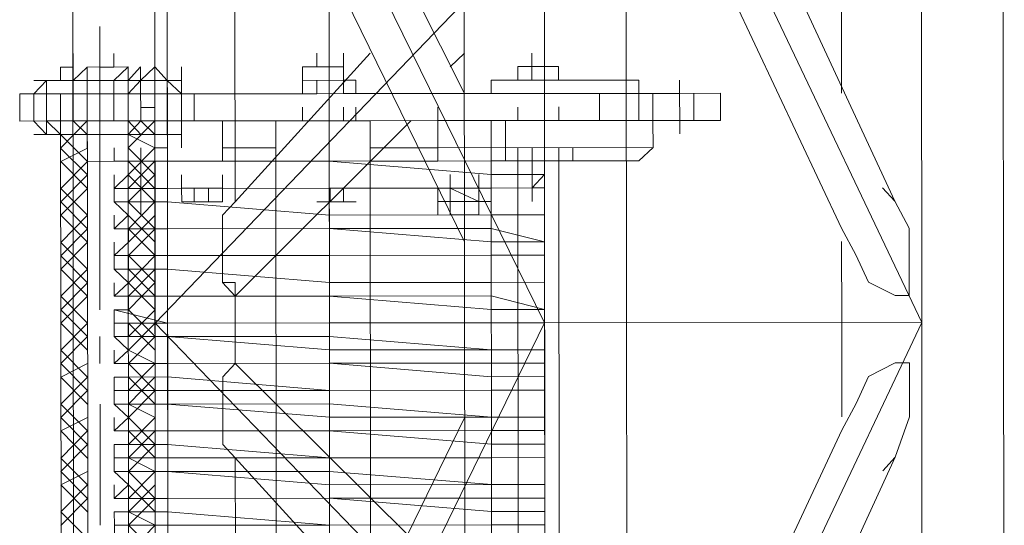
# Model space of a CAD drawing. Header units: inches. Extents: x -5850 to 5646, y 8947 to 13007.
# Tile 159 of 256: x -3951 to -3920, y 10831 to 10847. Entities that reach past the tile are written whole.
import ezdxf

# ---------------------------------------------------------------- set-up
doc = ezdxf.new("R2010")
doc.units = ezdxf.units.IN
doc.header["$MEASUREMENT"] = 0
doc.layers.add('at_Entity', color=7, linetype='Continuous')
doc.layers.add('at_Rect', color=7, linetype='Continuous')

msp = doc.modelspace()

# ---------------------------------------------------------------- linework, layer by layer
at = {"layer": 'at_Entity', "color": 7, "lineweight": 20}
for p, q in [((-3946.06, 10561.219), (-3946.745, 11328.294)), ((-3949.285, 10862.388), (-3949.24, 10812.54)), ((-3946.72, 10862.39), (-3934.485, 10837.48)), ((-3946.697, 10837.469), (-3946.72, 10862.39)), ((-3922.685, 10862.411), (-3946.697, 10837.469)), ((-3937.017, 10862.398), (-3936.972, 10812.551)), ((-3934.485, 10837.48), (-3934.507, 10862.401)), ((-3934.507, 10862.401), (-3922.663, 10837.49)), ((-3931.92, 10837.482), (-3931.942, 10862.403)), ((-3922.663, 10837.49), (-3922.685, 10862.411)), ((-3920.098, 10837.493), (-3920.12, 10862.414)), ((-3923.503, 10841.287), (-3931.939, 10859.447)), ((-3937.001, 10844.66), (-3944.207, 10859.013)), ((-3944.207, 10859.013), (-3937.001, 10844.66)), ((-3945.879, 10858.164), (-3936.997, 10840.009)), ((-3925.191, 10858.182), (-3925.179, 10844.67)), ((-3944.191, 10841.269), (-3944.203, 10854.786)), ((-3931.935, 10854.797), (-3925.175, 10840.444)), ((-3925.175, 10840.444), (-3931.935, 10854.797)), ((-3948.433, 10845.492), (-3948.434, 10845.916)), ((-3947.987, 10845.492), (-3947.987, 10845.916)), ((-3939.957, 10845.923), (-3944.191, 10841.269)), ((-3941.63, 10845.498), (-3941.63, 10845.922)), ((-3941.24, 10845.498), (-3941.24, 10845.922)), ((-3940.793, 10845.499), (-3940.794, 10845.922)), ((-3940.793, 10845.499), (-3940.794, 10845.922)), ((-3940.793, 10845.499), (-3940.794, 10845.922)), ((-3940.793, 10845.499), (-3940.794, 10845.922)), ((-3937.002, 10845.926), (-3937.448, 10845.502)), ((-3934.882, 10845.504), (-3934.883, 10845.928)), ((-3949.66, 10845.491), (-3949.66, 10845.067)), ((-3949.66, 10845.491), (-3949.27, 10845.491)), ((-3949.27, 10845.491), (-3949.269, 10845.067)), ((-3948.824, 10845.491), (-3947.541, 10845.493)), ((-3948.823, 10844.649), (-3948.824, 10845.491)), ((-3947.987, 10845.492), (-3948.433, 10845.492)), ((-3947.541, 10845.493), (-3947.541, 10845.069)), ((-3947.15, 10845.069), (-3946.704, 10845.493)), ((-3946.704, 10845.493), (-3946.314, 10845.07)), ((-3942.076, 10845.497), (-3940.793, 10845.499)), ((-3942.075, 10844.655), (-3942.076, 10845.497)), ((-3941.24, 10845.498), (-3941.63, 10845.498)), ((-3940.793, 10845.499), (-3941.24, 10845.498)), ((-3940.793, 10845.499), (-3941.24, 10845.498)), ((-3940.793, 10845.075), (-3940.793, 10845.499)), ((-3940.793, 10845.499), (-3940.793, 10845.075)), ((-3935.329, 10845.503), (-3934.882, 10845.504)), ((-3935.328, 10845.08), (-3935.329, 10845.503)), ((-3935.328, 10845.08), (-3935.329, 10845.503)), ((-3934.046, 10845.505), (-3934.882, 10845.504)), ((-3934.882, 10845.504), (-3934.046, 10845.505)), ((-3934.882, 10845.08), (-3934.882, 10845.504)), ((-3934.046, 10845.505), (-3934.046, 10845.081)), ((-3950.106, 10845.066), (-3950.496, 10844.648)), ((-3949.66, 10845.067), (-3950.106, 10845.066)), ((-3950.106, 10845.066), (-3949.66, 10845.067)), ((-3950.105, 10844.648), (-3950.106, 10845.066)), ((-3950.105, 10844.648), (-3950.106, 10845.066)), ((-3949.66, 10845.067), (-3948.823, 10845.068)), ((-3949.269, 10845.067), (-3948.823, 10845.068)), ((-3949.269, 10844.649), (-3949.269, 10845.067)), ((-3949.269, 10844.649), (-3949.269, 10845.067)), ((-3948.823, 10845.068), (-3947.541, 10845.069)), ((-3948.823, 10845.068), (-3948.823, 10844.649)), ((-3947.987, 10845.068), (-3947.986, 10844.65)), ((-3947.54, 10844.65), (-3947.541, 10845.069)), ((-3947.541, 10845.069), (-3947.54, 10844.65)), ((-3947.54, 10844.65), (-3947.541, 10845.069)), ((-3947.54, 10844.65), (-3947.15, 10845.069)), ((-3947.15, 10844.651), (-3947.15, 10845.069)), ((-3947.15, 10845.069), (-3946.704, 10845.069)), ((-3946.704, 10845.069), (-3946.314, 10845.07)), ((-3946.313, 10844.652), (-3946.314, 10845.07)), ((-3946.314, 10845.07), (-3945.868, 10845.07)), ((-3946.314, 10845.07), (-3945.867, 10844.652)), ((-3945.868, 10845.07), (-3945.867, 10844.652)), ((-3940.793, 10845.075), (-3942.076, 10845.074)), ((-3942.075, 10844.655), (-3942.076, 10845.074)), ((-3942.075, 10844.655), (-3942.076, 10845.074)), ((-3941.63, 10845.074), (-3941.629, 10844.656)), ((-3940.793, 10845.075), (-3940.793, 10844.657)), ((-3940.793, 10844.657), (-3940.793, 10845.075)), ((-3940.793, 10845.075), (-3940.403, 10845.075)), ((-3940.402, 10844.657), (-3940.403, 10845.075)), ((-3940.403, 10845.075), (-3940.402, 10844.657)), ((-3940.402, 10844.657), (-3940.403, 10845.075)), ((-3934.882, 10845.08), (-3936.165, 10845.079)), ((-3936.165, 10845.079), (-3936.164, 10844.661)), ((-3935.328, 10845.08), (-3934.882, 10845.08)), ((-3934.882, 10845.08), (-3933.6, 10845.081)), ((-3934.882, 10845.08), (-3934.492, 10845.08)), ((-3934.882, 10845.08), (-3934.492, 10845.08)), ((-3934.492, 10845.08), (-3934.882, 10845.08)), ((-3933.6, 10845.081), (-3934.492, 10845.08)), ((-3933.6, 10845.081), (-3934.492, 10845.08)), ((-3934.492, 10845.08), (-3934.491, 10844.662)), ((-3934.491, 10844.662), (-3934.492, 10845.08)), ((-3934.046, 10845.081), (-3933.6, 10845.081)), ((-3931.536, 10845.083), (-3933.6, 10845.081)), ((-3931.536, 10844.665), (-3931.536, 10845.083)), ((-3931.536, 10844.665), (-3931.536, 10845.083)), ((-3950.105, 10844.648), (-3950.942, 10844.647)), ((-3950.942, 10844.647), (-3950.941, 10843.8)), ((-3950.496, 10844.648), (-3950.495, 10843.8)), ((-3949.659, 10844.649), (-3950.105, 10844.648)), ((-3950.105, 10843.801), (-3950.105, 10844.648)), ((-3950.105, 10844.648), (-3950.104, 10843.377)), ((-3950.105, 10844.648), (-3950.105, 10843.801)), ((-3950.105, 10843.801), (-3950.105, 10844.648)), ((-3949.269, 10844.649), (-3949.659, 10844.649)), ((-3949.659, 10844.649), (-3949.658, 10843.801)), ((-3948.823, 10844.649), (-3949.269, 10844.649)), ((-3949.269, 10844.649), (-3948.823, 10844.649)), ((-3948.823, 10844.649), (-3947.54, 10844.65)), ((-3948.823, 10844.649), (-3947.54, 10844.65)), ((-3948.822, 10843.802), (-3948.823, 10844.649)), ((-3948.432, 10844.65), (-3948.432, 10843.802)), ((-3947.15, 10844.651), (-3947.986, 10844.65)), ((-3947.986, 10844.65), (-3947.986, 10843.802)), ((-3947.986, 10844.65), (-3947.986, 10843.802)), ((-3947.54, 10844.65), (-3947.15, 10844.651)), ((-3942.075, 10844.655), (-3947.15, 10844.651)), ((-3945.867, 10844.652), (-3946.313, 10844.652)), ((-3946.313, 10844.652), (-3946.313, 10843.804)), ((-3945.867, 10844.652), (-3945.867, 10843.804)), ((-3945.867, 10844.652), (-3945.477, 10844.652)), ((-3945.867, 10844.652), (-3945.867, 10843.804)), ((-3945.477, 10844.652), (-3945.476, 10843.805)), ((-3940.402, 10844.657), (-3942.075, 10844.655)), ((-3941.629, 10844.656), (-3942.075, 10844.655)), ((-3940.793, 10844.657), (-3941.629, 10844.656)), ((-3940.402, 10844.657), (-3940.793, 10844.657)), ((-3936.555, 10844.66), (-3940.402, 10844.657)), ((-3936.164, 10844.661), (-3936.555, 10844.66)), ((-3936.164, 10844.661), (-3935.328, 10844.661)), ((-3935.328, 10844.661), (-3934.491, 10844.662)), ((-3932.763, 10844.664), (-3934.491, 10844.662)), ((-3933.209, 10844.663), (-3934.491, 10844.662)), ((-3932.763, 10844.664), (-3933.209, 10844.663)), ((-3932.762, 10843.816), (-3932.763, 10844.664)), ((-3932.763, 10844.664), (-3932.372, 10844.664)), ((-3931.926, 10844.664), (-3932.372, 10844.664)), ((-3931.926, 10844.664), (-3931.536, 10844.665)), ((-3931.925, 10843.817), (-3931.926, 10844.664)), ((-3930.253, 10844.666), (-3931.536, 10844.665)), ((-3931.089, 10843.818), (-3931.09, 10844.665)), ((-3928.971, 10844.667), (-3930.253, 10844.666)), ((-3929.806, 10843.819), (-3929.807, 10844.666)), ((-3928.97, 10843.819), (-3928.971, 10844.667)), ((-3949.268, 10843.801), (-3949.269, 10844.225)), ((-3948.822, 10843.802), (-3948.822, 10844.226)), ((-3948.822, 10843.802), (-3948.822, 10844.226)), ((-3947.986, 10843.802), (-3947.986, 10844.226)), ((-3947.539, 10843.803), (-3947.54, 10844.227)), ((-3945.867, 10843.804), (-3945.867, 10844.228)), ((-3945.867, 10843.804), (-3945.867, 10844.228)), ((-3942.075, 10843.808), (-3942.075, 10844.232)), ((-3942.075, 10843.808), (-3942.075, 10844.232)), ((-3940.792, 10843.809), (-3940.792, 10844.233)), ((-3940.402, 10843.809), (-3940.402, 10844.233)), ((-3940.402, 10843.809), (-3940.402, 10844.233)), ((-3937.836, 10843.812), (-3937.837, 10844.235)), ((-3937.836, 10843.812), (-3937.837, 10844.235)), ((-3935.327, 10843.814), (-3935.327, 10844.238)), ((-3934.491, 10843.815), (-3934.491, 10844.238)), ((-3934.045, 10843.815), (-3934.045, 10844.239)), ((-3950.105, 10843.801), (-3950.941, 10843.8)), ((-3950.495, 10843.8), (-3950.104, 10843.377)), ((-3949.658, 10843.801), (-3950.105, 10843.801)), ((-3950.105, 10843.801), (-3949.658, 10843.377)), ((-3950.104, 10843.377), (-3950.105, 10843.801)), ((-3949.658, 10843.801), (-3949.268, 10843.801)), ((-3949.634, 10815.924), (-3949.658, 10843.801)), ((-3949.268, 10843.801), (-3949.658, 10843.801)), ((-3949.658, 10843.377), (-3949.658, 10843.801)), ((-3949.268, 10843.801), (-3948.822, 10843.802)), ((-3949.268, 10843.801), (-3948.822, 10843.802)), ((-3948.822, 10843.802), (-3949.268, 10843.801)), ((-3948.822, 10843.802), (-3948.822, 10843.378)), ((-3948.822, 10843.802), (-3947.986, 10843.802)), ((-3948.822, 10843.802), (-3948.821, 10842.536)), ((-3948.822, 10843.378), (-3948.822, 10843.802)), ((-3948.822, 10843.378), (-3948.822, 10843.802)), ((-3947.986, 10843.802), (-3947.539, 10843.803)), ((-3947.149, 10843.803), (-3947.539, 10843.803)), ((-3947.539, 10843.803), (-3947.149, 10843.803)), ((-3947.539, 10843.379), (-3947.539, 10843.803)), ((-3947.149, 10843.803), (-3947.539, 10843.803)), ((-3947.539, 10843.803), (-3947.538, 10842.537)), ((-3947.539, 10843.803), (-3947.539, 10843.379)), ((-3947.149, 10843.803), (-3947.539, 10843.803)), ((-3947.149, 10843.803), (-3946.703, 10843.804)), ((-3946.703, 10843.804), (-3947.149, 10843.803)), ((-3941.628, 10843.808), (-3946.703, 10843.804)), ((-3946.678, 10815.927), (-3946.703, 10843.804)), ((-3946.313, 10843.804), (-3941.238, 10843.808)), ((-3946.288, 10815.927), (-3946.313, 10843.804)), ((-3946.311, 10842.538), (-3946.313, 10843.804)), ((-3946.312, 10843.38), (-3946.313, 10843.804)), ((-3945.476, 10843.805), (-3945.867, 10843.804)), ((-3945.866, 10843.381), (-3945.867, 10843.804)), ((-3945.867, 10843.804), (-3945.866, 10843.381)), ((-3944.584, 10843.805), (-3942.075, 10843.808)), ((-3942.521, 10843.807), (-3944.584, 10843.805)), ((-3944.584, 10843.805), (-3944.583, 10842.54)), ((-3938.673, 10843.811), (-3944.189, 10838.313)), ((-3942.886, 10815.93), (-3942.911, 10843.807)), ((-3942.911, 10843.807), (-3942.521, 10843.807)), ((-3942.521, 10843.807), (-3940.402, 10843.809)), ((-3942.521, 10843.807), (-3942.075, 10843.808)), ((-3942.075, 10843.808), (-3940.402, 10843.809)), ((-3941.628, 10843.808), (-3936.554, 10843.813)), ((-3941.238, 10843.808), (-3940.792, 10843.809)), ((-3935.717, 10843.813), (-3940.792, 10843.809)), ((-3937.836, 10843.812), (-3940.792, 10843.809)), ((-3939.956, 10843.81), (-3940.792, 10843.809)), ((-3940.402, 10843.809), (-3937.836, 10843.812)), ((-3940.402, 10843.809), (-3939.956, 10843.81)), ((-3939.956, 10843.81), (-3939.931, 10815.933)), ((-3931.089, 10843.818), (-3937.836, 10843.812)), ((-3936.164, 10843.813), (-3937.836, 10843.812)), ((-3937.836, 10842.964), (-3937.836, 10843.812)), ((-3935.327, 10843.814), (-3936.554, 10843.813)), ((-3931.535, 10843.817), (-3936.164, 10843.813)), ((-3936.139, 10815.937), (-3936.164, 10843.813)), ((-3935.717, 10843.813), (-3933.598, 10843.815)), ((-3935.717, 10843.813), (-3933.598, 10843.815)), ((-3935.717, 10843.813), (-3935.716, 10842.548)), ((-3934.491, 10843.815), (-3935.327, 10843.814)), ((-3933.208, 10843.816), (-3934.491, 10843.815)), ((-3934.491, 10843.815), (-3932.762, 10843.816)), ((-3932.762, 10843.816), (-3933.208, 10843.816)), ((-3932.372, 10843.816), (-3932.762, 10843.816)), ((-3931.925, 10843.817), (-3932.372, 10843.816)), ((-3931.535, 10843.817), (-3931.925, 10843.817)), ((-3931.535, 10843.817), (-3931.089, 10843.818)), ((-3930.253, 10843.818), (-3931.535, 10843.817)), ((-3931.088, 10842.97), (-3931.089, 10843.818)), ((-3928.97, 10843.819), (-3930.253, 10843.818)), ((-3949.658, 10843.377), (-3950.104, 10843.377)), ((-3949.658, 10842.953), (-3949.658, 10843.377)), ((-3949.658, 10842.953), (-3949.658, 10843.377)), ((-3948.822, 10843.378), (-3948.821, 10842.536)), ((-3948.821, 10842.536), (-3948.822, 10843.378)), ((-3947.539, 10843.379), (-3947.538, 10842.537)), ((-3947.539, 10843.379), (-3947.538, 10842.537)), ((-3946.312, 10843.38), (-3946.703, 10843.38)), ((-3945.866, 10843.381), (-3946.312, 10843.38)), ((-3946.312, 10843.38), (-3946.312, 10842.956)), ((-3937.836, 10842.964), (-3937.836, 10843.388)), ((-3948.821, 10842.536), (-3948.821, 10842.954)), ((-3948.821, 10842.536), (-3948.821, 10842.954)), ((-3948.821, 10842.536), (-3948.821, 10842.954)), ((-3948.821, 10842.536), (-3948.821, 10842.954)), ((-3948.821, 10842.536), (-3948.821, 10842.954)), ((-3948.821, 10842.536), (-3948.821, 10842.954)), ((-3947.984, 10842.537), (-3947.985, 10842.955)), ((-3947.984, 10842.537), (-3947.985, 10842.955)), ((-3947.538, 10842.537), (-3947.539, 10842.955)), ((-3947.538, 10842.537), (-3947.539, 10842.955)), ((-3947.538, 10842.537), (-3947.539, 10842.955)), ((-3947.538, 10842.537), (-3947.539, 10842.955)), ((-3947.538, 10842.537), (-3947.539, 10842.955)), ((-3947.538, 10842.537), (-3947.539, 10842.955)), ((-3947.148, 10842.537), (-3947.148, 10842.956)), ((-3947.148, 10842.537), (-3947.148, 10842.956)), ((-3947.148, 10842.537), (-3947.148, 10842.956)), ((-3946.702, 10842.538), (-3946.702, 10842.956)), ((-3946.702, 10842.538), (-3946.702, 10842.956)), ((-3946.702, 10842.538), (-3946.702, 10842.956)), ((-3946.312, 10842.956), (-3946.702, 10842.956)), ((-3946.311, 10842.538), (-3946.312, 10842.956)), ((-3944.583, 10842.958), (-3942.91, 10842.959)), ((-3939.955, 10842.962), (-3937.836, 10842.964)), ((-3931.088, 10842.97), (-3937.836, 10842.964)), ((-3937.836, 10842.964), (-3937.835, 10842.546)), ((-3937.836, 10842.964), (-3937.835, 10842.546)), ((-3935.326, 10842.548), (-3935.326, 10842.966)), ((-3935.326, 10842.548), (-3935.326, 10842.966)), ((-3935.326, 10842.548), (-3935.326, 10842.966)), ((-3935.326, 10842.548), (-3935.326, 10842.966)), ((-3934.043, 10842.549), (-3934.044, 10842.967)), ((-3934.043, 10842.549), (-3934.044, 10842.967)), ((-3933.597, 10842.549), (-3933.598, 10842.968)), ((-3931.534, 10842.551), (-3931.088, 10842.97)), ((-3948.821, 10842.536), (-3947.538, 10842.537)), ((-3947.538, 10842.537), (-3948.821, 10842.536)), ((-3948.798, 10816.767), (-3948.821, 10842.536)), ((-3948.798, 10816.767), (-3948.821, 10842.536)), ((-3947.148, 10842.537), (-3947.984, 10842.537)), ((-3947.148, 10842.537), (-3947.984, 10842.537)), ((-3947.148, 10842.537), (-3947.984, 10842.537)), ((-3947.538, 10842.537), (-3947.984, 10842.537)), ((-3947.538, 10842.537), (-3947.515, 10816.768)), ((-3947.538, 10842.537), (-3947.515, 10816.768)), ((-3947.538, 10842.113), (-3947.538, 10842.537)), ((-3947.148, 10842.537), (-3946.702, 10842.538)), ((-3947.148, 10842.537), (-3946.702, 10842.538)), ((-3947.148, 10842.537), (-3946.702, 10842.538)), ((-3947.148, 10842.537), (-3947.147, 10841.69)), ((-3947.147, 10841.69), (-3947.148, 10842.537)), ((-3946.702, 10842.538), (-3946.311, 10842.538)), ((-3946.311, 10842.538), (-3946.702, 10842.538)), ((-3946.702, 10842.538), (-3946.701, 10841.69)), ((-3946.702, 10842.538), (-3946.701, 10841.69)), ((-3946.311, 10842.538), (-3946.702, 10842.538)), ((-3946.311, 10842.538), (-3941.237, 10842.543)), ((-3946.311, 10842.538), (-3941.237, 10842.543)), ((-3941.237, 10842.543), (-3946.311, 10842.538)), ((-3944.583, 10842.54), (-3942.91, 10842.541)), ((-3936.162, 10842.547), (-3941.237, 10842.543)), ((-3941.237, 10842.543), (-3936.162, 10842.123)), ((-3936.162, 10842.123), (-3941.237, 10842.543)), ((-3937.835, 10842.546), (-3939.954, 10842.544)), ((-3937.835, 10842.546), (-3935.716, 10842.548)), ((-3935.716, 10842.548), (-3936.162, 10842.547)), ((-3935.716, 10842.548), (-3934.489, 10842.549)), ((-3934.88, 10842.548), (-3935.716, 10842.548)), ((-3935.326, 10842.548), (-3933.597, 10842.549)), ((-3935.326, 10842.548), (-3934.043, 10842.549)), ((-3935.303, 10816.779), (-3935.326, 10842.548)), ((-3934.88, 10842.548), (-3934.489, 10842.549)), ((-3934.489, 10842.549), (-3931.534, 10842.551)), ((-3934.489, 10842.125), (-3934.489, 10842.549)), ((-3934.489, 10842.549), (-3934.489, 10842.125)), ((-3933.597, 10842.549), (-3934.043, 10842.549)), ((-3934.043, 10842.549), (-3934.02, 10816.78)), ((-3947.984, 10841.689), (-3947.984, 10842.113)), ((-3947.984, 10841.689), (-3947.538, 10842.113)), ((-3947.147, 10841.69), (-3947.148, 10842.114)), ((-3947.147, 10841.69), (-3947.148, 10842.114)), ((-3947.147, 10841.69), (-3947.148, 10842.114)), ((-3947.147, 10841.69), (-3947.148, 10842.114)), ((-3946.701, 10841.69), (-3946.701, 10842.114)), ((-3946.701, 10841.69), (-3946.701, 10842.114)), ((-3946.701, 10841.69), (-3946.701, 10842.114)), ((-3946.701, 10841.69), (-3946.701, 10842.114)), ((-3945.865, 10841.691), (-3945.865, 10842.115)), ((-3944.582, 10841.692), (-3944.582, 10842.116)), ((-3944.582, 10841.692), (-3944.582, 10842.116)), ((-3944.582, 10841.692), (-3944.582, 10842.116)), ((-3937.444, 10841.698), (-3937.445, 10842.122)), ((-3936.162, 10842.123), (-3934.489, 10842.125)), ((-3934.489, 10842.125), (-3936.162, 10842.123)), ((-3934.489, 10842.125), (-3934.879, 10841.701)), ((-3934.489, 10841.701), (-3934.489, 10842.125)), ((-3947.147, 10841.69), (-3947.984, 10841.689)), ((-3947.984, 10841.689), (-3947.147, 10841.69)), ((-3947.983, 10841.265), (-3947.984, 10841.689)), ((-3947.538, 10841.689), (-3947.984, 10841.689)), ((-3947.537, 10841.266), (-3947.538, 10841.689)), ((-3946.701, 10841.69), (-3947.147, 10841.69)), ((-3947.147, 10841.69), (-3947.147, 10841.266)), ((-3947.147, 10841.69), (-3946.701, 10841.69)), ((-3946.701, 10841.69), (-3946.311, 10841.69)), ((-3946.311, 10841.69), (-3946.701, 10841.69)), ((-3946.701, 10841.266), (-3946.701, 10841.69)), ((-3946.311, 10841.69), (-3941.236, 10841.695)), ((-3941.236, 10841.695), (-3946.311, 10841.69)), ((-3944.582, 10841.692), (-3945.865, 10841.691)), ((-3945.865, 10841.691), (-3944.582, 10841.692)), ((-3945.865, 10841.691), (-3945.474, 10841.691)), ((-3945.864, 10841.267), (-3945.865, 10841.691)), ((-3945.864, 10841.267), (-3945.865, 10841.691)), ((-3945.474, 10841.691), (-3945.474, 10841.267)), ((-3945.028, 10841.692), (-3945.028, 10841.268)), ((-3945.028, 10841.692), (-3945.028, 10841.268)), ((-3944.582, 10841.268), (-3944.582, 10841.692)), ((-3944.582, 10841.692), (-3944.582, 10841.268)), ((-3944.582, 10841.268), (-3944.582, 10841.692)), ((-3944.582, 10841.692), (-3944.582, 10841.268)), ((-3944.191, 10841.269), (-3944.192, 10841.692)), ((-3941.236, 10841.695), (-3936.162, 10841.7)), ((-3936.162, 10841.7), (-3941.236, 10841.695)), ((-3937.444, 10841.698), (-3937.835, 10841.698)), ((-3937.835, 10841.698), (-3937.834, 10840.856)), ((-3937.835, 10841.698), (-3937.834, 10840.856)), ((-3936.552, 10841.699), (-3937.444, 10841.698)), ((-3936.552, 10841.275), (-3937.444, 10841.698)), ((-3937.444, 10841.275), (-3937.444, 10841.698)), ((-3937.444, 10841.698), (-3937.443, 10840.856)), ((-3937.444, 10841.275), (-3937.444, 10841.698)), ((-3937.444, 10841.275), (-3937.444, 10841.698)), ((-3937.444, 10841.275), (-3937.444, 10841.698)), ((-3937.444, 10841.275), (-3937.444, 10841.698)), ((-3937.444, 10841.275), (-3937.444, 10841.698)), ((-3936.552, 10841.275), (-3936.552, 10841.699)), ((-3936.552, 10841.275), (-3936.552, 10841.699)), ((-3936.552, 10841.275), (-3936.552, 10841.699)), ((-3936.162, 10841.7), (-3934.489, 10841.701)), ((-3934.489, 10841.701), (-3936.162, 10841.7)), ((-3934.879, 10841.701), (-3934.489, 10841.701)), ((-3934.489, 10841.701), (-3934.488, 10840.859)), ((-3923.503, 10841.287), (-3923.894, 10841.711)), ((-3923.503, 10841.287), (-3923.894, 10841.711)), ((-3923.503, 10841.287), (-3923.894, 10841.711)), ((-3923.503, 10841.287), (-3923.894, 10841.711)), ((-3923.503, 10841.287), (-3923.894, 10841.711)), ((-3923.503, 10841.287), (-3923.894, 10841.711)), ((-3923.894, 10841.711), (-3923.503, 10841.287)), ((-3946.31, 10841.267), (-3947.983, 10841.265)), ((-3947.983, 10841.265), (-3947.147, 10841.266)), ((-3947.983, 10841.265), (-3947.537, 10841.266)), ((-3947.537, 10840.847), (-3947.983, 10841.265)), ((-3947.147, 10841.266), (-3946.701, 10841.266)), ((-3946.701, 10841.266), (-3946.31, 10841.267)), ((-3946.31, 10841.267), (-3941.235, 10840.853)), ((-3941.235, 10840.853), (-3946.31, 10841.267)), ((-3944.582, 10841.268), (-3945.864, 10841.267)), ((-3945.864, 10841.267), (-3944.582, 10841.268)), ((-3945.474, 10841.267), (-3945.864, 10841.267)), ((-3944.191, 10841.269), (-3944.581, 10840.85)), ((-3944.191, 10841.269), (-3944.581, 10840.85)), ((-3944.191, 10841.269), (-3944.581, 10840.85)), ((-3944.191, 10841.269), (-3944.581, 10840.85)), ((-3944.191, 10841.269), (-3944.581, 10840.85)), ((-3944.191, 10841.269), (-3944.581, 10840.85)), ((-3944.191, 10841.269), (-3944.581, 10840.85)), ((-3937.444, 10841.275), (-3937.443, 10840.856)), ((-3936.552, 10841.275), (-3936.551, 10840.857)), ((-3936.551, 10840.857), (-3936.552, 10841.275)), ((-3936.551, 10840.857), (-3936.552, 10841.275)), ((-3934.488, 10840.859), (-3934.488, 10841.277)), ((-3923.056, 10840.445), (-3923.503, 10841.287)), ((-3923.056, 10840.445), (-3923.503, 10841.287)), ((-3923.056, 10840.445), (-3923.503, 10841.287)), ((-3923.056, 10840.445), (-3923.503, 10841.287)), ((-3923.056, 10840.445), (-3923.503, 10841.287)), ((-3923.056, 10840.445), (-3923.503, 10841.287)), ((-3923.503, 10841.287), (-3923.056, 10840.445)), ((-3947.983, 10840.423), (-3947.983, 10840.847)), ((-3947.983, 10840.423), (-3947.537, 10840.847)), ((-3944.581, 10840.85), (-3944.579, 10838.737)), ((-3944.581, 10840.85), (-3944.579, 10838.737)), ((-3944.581, 10840.85), (-3944.579, 10838.737)), ((-3944.581, 10840.85), (-3944.579, 10838.737)), ((-3944.581, 10840.85), (-3944.579, 10838.737)), ((-3944.581, 10840.85), (-3944.579, 10838.737)), ((-3944.581, 10840.85), (-3944.579, 10838.737)), ((-3941.235, 10840.853), (-3936.161, 10840.858)), ((-3936.161, 10840.858), (-3941.235, 10840.853)), ((-3936.551, 10840.857), (-3937.443, 10840.856)), ((-3936.551, 10840.857), (-3937.443, 10840.856)), ((-3936.161, 10840.858), (-3934.488, 10840.859)), ((-3934.488, 10840.859), (-3936.161, 10840.858)), ((-3934.488, 10840.859), (-3934.487, 10840.011)), ((-3947.983, 10840.423), (-3946.31, 10840.425)), ((-3946.31, 10840.425), (-3947.983, 10840.423)), ((-3947.536, 10840.424), (-3947.983, 10840.423)), ((-3947.536, 10840), (-3947.536, 10840.424)), ((-3946.31, 10840.425), (-3941.235, 10840.429)), ((-3946.31, 10840.425), (-3941.235, 10840.429)), ((-3936.161, 10840.434), (-3941.235, 10840.429)), ((-3941.235, 10840.429), (-3936.16, 10840.01)), ((-3936.161, 10840.434), (-3934.487, 10840.011)), ((-3934.487, 10840.011), (-3934.488, 10840.435)), ((-3925.175, 10840.444), (-3924.728, 10839.602)), ((-3925.175, 10840.444), (-3924.728, 10839.602)), ((-3925.175, 10840.444), (-3924.728, 10839.602)), ((-3925.175, 10840.444), (-3924.728, 10839.602)), ((-3925.175, 10840.444), (-3924.728, 10839.602)), ((-3925.175, 10840.444), (-3924.728, 10839.602)), ((-3924.728, 10839.602), (-3925.175, 10840.444)), ((-3923.054, 10838.332), (-3923.056, 10840.445)), ((-3923.054, 10838.332), (-3923.056, 10840.445)), ((-3923.054, 10838.332), (-3923.056, 10840.445)), ((-3923.054, 10838.332), (-3923.056, 10840.445)), ((-3923.054, 10838.332), (-3923.056, 10840.445)), ((-3923.054, 10838.332), (-3923.056, 10840.445)), ((-3923.056, 10840.445), (-3923.054, 10838.332)), ((-3947.982, 10839.581), (-3947.536, 10840)), ((-3947.982, 10839.581), (-3947.982, 10839.999)), ((-3934.487, 10840.011), (-3936.16, 10840.01)), ((-3934.487, 10839.593), (-3934.487, 10840.011)), ((-3934.487, 10840.011), (-3934.487, 10839.593)), ((-3925.175, 10840.02), (-3925.172, 10837.488)), ((-3947.982, 10839.581), (-3946.309, 10839.583)), ((-3946.309, 10839.583), (-3947.982, 10839.581)), ((-3947.536, 10839.582), (-3947.982, 10839.581)), ((-3947.981, 10839.157), (-3947.982, 10839.581)), ((-3947.535, 10839.158), (-3947.536, 10839.582)), ((-3946.309, 10839.583), (-3941.234, 10839.587)), ((-3941.234, 10839.587), (-3946.309, 10839.583)), ((-3941.234, 10839.587), (-3936.16, 10839.592)), ((-3936.16, 10839.592), (-3941.234, 10839.587)), ((-3936.16, 10839.592), (-3934.487, 10839.593)), ((-3934.487, 10839.593), (-3936.16, 10839.592)), ((-3934.487, 10839.593), (-3934.486, 10838.746)), ((-3924.728, 10839.602), (-3924.337, 10838.755)), ((-3924.728, 10839.602), (-3924.337, 10838.755)), ((-3924.728, 10839.602), (-3924.337, 10838.755)), ((-3924.728, 10839.602), (-3924.337, 10838.755)), ((-3924.728, 10839.602), (-3924.337, 10838.755)), ((-3924.728, 10839.602), (-3924.337, 10838.755)), ((-3924.337, 10838.755), (-3924.728, 10839.602)), ((-3947.981, 10839.157), (-3946.308, 10839.159)), ((-3946.308, 10839.159), (-3947.981, 10839.157)), ((-3947.981, 10839.157), (-3947.535, 10839.158)), ((-3947.535, 10838.734), (-3947.981, 10839.157)), ((-3946.308, 10839.159), (-3941.234, 10838.74)), ((-3946.308, 10839.159), (-3941.234, 10838.74)), ((-3934.486, 10838.746), (-3934.486, 10839.169)), ((-3947.981, 10838.31), (-3947.535, 10838.734)), ((-3947.981, 10838.31), (-3947.981, 10838.733)), ((-3944.579, 10838.737), (-3944.189, 10838.313)), ((-3944.579, 10838.737), (-3944.189, 10838.313)), ((-3944.579, 10838.737), (-3944.189, 10838.313)), ((-3944.579, 10838.737), (-3944.189, 10838.313)), ((-3944.579, 10838.737), (-3944.189, 10838.313)), ((-3944.579, 10838.737), (-3944.189, 10838.313)), ((-3944.579, 10838.737), (-3944.189, 10838.737)), ((-3944.189, 10838.313), (-3944.189, 10838.737)), ((-3944.189, 10838.737), (-3944.189, 10838.313)), ((-3941.234, 10838.74), (-3936.159, 10838.744)), ((-3936.159, 10838.744), (-3941.234, 10838.74)), ((-3936.159, 10838.744), (-3934.486, 10838.746)), ((-3934.486, 10838.746), (-3936.159, 10838.744)), ((-3934.486, 10838.746), (-3934.485, 10837.898)), ((-3924.337, 10838.755), (-3923.5, 10838.332)), ((-3924.337, 10838.755), (-3923.5, 10838.332)), ((-3924.337, 10838.755), (-3923.5, 10838.332)), ((-3924.337, 10838.755), (-3923.5, 10838.332)), ((-3924.337, 10838.755), (-3923.5, 10838.332)), ((-3924.337, 10838.755), (-3923.5, 10838.332)), ((-3923.5, 10838.332), (-3924.337, 10838.755)), ((-3947.981, 10838.31), (-3946.308, 10838.311)), ((-3946.308, 10838.311), (-3947.981, 10838.31)), ((-3947.535, 10838.31), (-3947.981, 10838.31)), ((-3947.534, 10837.886), (-3947.535, 10838.31)), ((-3946.308, 10838.311), (-3941.233, 10838.316)), ((-3941.233, 10838.316), (-3946.308, 10838.311)), ((-3944.188, 10837.471), (-3944.189, 10838.313)), ((-3936.159, 10838.32), (-3941.233, 10838.316)), ((-3941.233, 10838.316), (-3936.158, 10837.896)), ((-3936.159, 10838.32), (-3934.485, 10837.898)), ((-3934.485, 10837.898), (-3934.486, 10838.322)), ((-3923.5, 10838.332), (-3923.054, 10838.332)), ((-3923.5, 10838.332), (-3923.054, 10838.332)), ((-3923.5, 10838.332), (-3923.054, 10838.332)), ((-3923.5, 10838.332), (-3923.054, 10838.332)), ((-3923.5, 10838.332), (-3923.054, 10838.332)), ((-3923.5, 10838.332), (-3923.054, 10838.332)), ((-3923.054, 10838.332), (-3923.5, 10838.332)), ((-3947.98, 10837.886), (-3946.307, 10837.469)), ((-3947.98, 10837.886), (-3947.98, 10837.468)), ((-3947.98, 10837.886), (-3947.534, 10837.886)), ((-3934.485, 10837.898), (-3936.158, 10837.896)), ((-3934.485, 10837.48), (-3934.485, 10837.898)), ((-3934.485, 10837.898), (-3934.485, 10837.48)), ((-3946.307, 10837.469), (-3947.98, 10837.468)), ((-3947.98, 10837.044), (-3947.98, 10837.468)), ((-3947.534, 10837.468), (-3947.98, 10837.468)), ((-3947.533, 10837.044), (-3947.534, 10837.468)), ((-3936.994, 10837.477), (-3946.697, 10837.469)), ((-3946.675, 10812.542), (-3946.697, 10837.469)), ((-3946.697, 10837.469), (-3922.641, 10812.564)), ((-3934.485, 10837.48), (-3946.675, 10812.542)), ((-3946.307, 10837.469), (-3941.232, 10837.474)), ((-3941.232, 10837.474), (-3946.307, 10837.469)), ((-3944.187, 10836.205), (-3944.188, 10837.471)), ((-3941.232, 10837.474), (-3936.158, 10837.478)), ((-3936.158, 10837.478), (-3941.232, 10837.474)), ((-3936.994, 10837.477), (-3922.663, 10837.49)), ((-3936.158, 10837.478), (-3934.485, 10837.48)), ((-3934.485, 10837.48), (-3936.158, 10837.478)), ((-3934.463, 10812.553), (-3934.485, 10837.48)), ((-3934.485, 10837.48), (-3934.484, 10836.632)), ((-3922.663, 10837.49), (-3934.463, 10812.553)), ((-3931.898, 10812.555), (-3931.92, 10837.482)), ((-3925.172, 10837.488), (-3925.17, 10834.533)), ((-3922.641, 10812.564), (-3922.663, 10837.49)), ((-3920.076, 10812.566), (-3920.098, 10837.493)), ((-3947.98, 10837.044), (-3946.307, 10837.045)), ((-3946.307, 10837.045), (-3947.98, 10837.044)), ((-3947.98, 10837.044), (-3947.533, 10837.044)), ((-3947.533, 10836.62), (-3947.98, 10837.044)), ((-3941.232, 10837.05), (-3946.307, 10837.045)), ((-3946.307, 10837.045), (-3941.232, 10836.626)), ((-3941.232, 10837.05), (-3936.157, 10836.631)), ((-3934.484, 10836.632), (-3934.485, 10837.056)), ((-3947.979, 10836.202), (-3947.979, 10836.62)), ((-3947.979, 10836.202), (-3947.533, 10836.62)), ((-3936.157, 10836.631), (-3941.232, 10836.626)), ((-3936.157, 10836.631), (-3934.484, 10836.632)), ((-3934.484, 10836.632), (-3936.157, 10836.631)), ((-3934.484, 10836.632), (-3934.484, 10836.214)), ((-3923.498, 10836.224), (-3924.334, 10835.799)), ((-3923.052, 10836.224), (-3923.498, 10836.224)), ((-3923.051, 10834.534), (-3923.052, 10836.224)), ((-3947.979, 10836.202), (-3946.306, 10836.203)), ((-3946.306, 10836.203), (-3947.979, 10836.202)), ((-3947.533, 10836.202), (-3947.979, 10836.202)), ((-3947.532, 10835.778), (-3947.533, 10836.202)), ((-3946.306, 10836.203), (-3941.231, 10836.208)), ((-3946.306, 10836.203), (-3941.231, 10836.208)), ((-3944.577, 10835.781), (-3944.187, 10836.205)), ((-3944.187, 10836.205), (-3938.661, 10830.717)), ((-3936.157, 10836.212), (-3941.231, 10836.208)), ((-3941.231, 10836.208), (-3936.156, 10835.789)), ((-3936.157, 10836.212), (-3934.484, 10836.214)), ((-3934.483, 10835.79), (-3934.484, 10836.214)), ((-3947.978, 10835.778), (-3946.305, 10835.779)), ((-3947.978, 10835.778), (-3947.978, 10835.354)), ((-3947.978, 10835.778), (-3947.532, 10835.778)), ((-3946.305, 10835.779), (-3941.231, 10835.36)), ((-3944.575, 10833.668), (-3944.577, 10835.781)), ((-3936.156, 10835.789), (-3934.483, 10835.79)), ((-3934.483, 10835.366), (-3934.483, 10835.79)), ((-3934.483, 10835.79), (-3934.483, 10835.366)), ((-3924.334, 10835.799), (-3924.724, 10834.951)), ((-3947.978, 10835.354), (-3946.305, 10835.356)), ((-3947.532, 10835.355), (-3947.978, 10835.354)), ((-3947.978, 10834.93), (-3947.978, 10835.354)), ((-3947.532, 10834.931), (-3947.532, 10835.355)), ((-3941.231, 10835.36), (-3946.305, 10835.356)), ((-3941.231, 10835.36), (-3936.156, 10835.365)), ((-3936.156, 10835.365), (-3941.231, 10835.36)), ((-3936.156, 10835.365), (-3934.483, 10835.366)), ((-3934.483, 10835.366), (-3936.156, 10835.365)), ((-3934.483, 10835.366), (-3934.482, 10834.524)), ((-3947.978, 10834.93), (-3946.305, 10834.932)), ((-3946.305, 10834.932), (-3947.978, 10834.93)), ((-3947.978, 10834.93), (-3947.532, 10834.931)), ((-3947.531, 10834.513), (-3947.978, 10834.93)), ((-3941.23, 10834.936), (-3946.305, 10834.932)), ((-3946.305, 10834.932), (-3941.23, 10834.518)), ((-3941.23, 10834.936), (-3936.155, 10834.523)), ((-3934.482, 10834.524), (-3934.483, 10834.942)), ((-3924.724, 10834.951), (-3925.169, 10834.109)), ((-3947.977, 10834.088), (-3947.531, 10834.513)), ((-3947.977, 10834.088), (-3947.977, 10834.512)), ((-3936.992, 10834.522), (-3945.842, 10816.352)), ((-3936.155, 10834.523), (-3941.23, 10834.518)), ((-3936.155, 10834.523), (-3934.482, 10834.524)), ((-3934.482, 10834.524), (-3936.155, 10834.523)), ((-3934.482, 10834.524), (-3934.482, 10834.1)), ((-3923.496, 10833.263), (-3923.051, 10834.534)), ((-3947.977, 10834.088), (-3946.304, 10834.09)), ((-3946.304, 10834.09), (-3947.977, 10834.088)), ((-3947.531, 10834.089), (-3947.977, 10834.088)), ((-3947.53, 10833.665), (-3947.531, 10834.089)), ((-3946.304, 10834.09), (-3941.229, 10834.094)), ((-3941.229, 10834.094), (-3946.304, 10834.09)), ((-3936.155, 10834.099), (-3941.229, 10834.094)), ((-3941.229, 10834.094), (-3936.154, 10833.675)), ((-3936.155, 10834.099), (-3934.482, 10834.1)), ((-3934.482, 10833.677), (-3934.482, 10834.1)), ((-3931.904, 10819.738), (-3925.169, 10834.109)), ((-3947.977, 10833.665), (-3946.304, 10833.666)), ((-3947.977, 10833.665), (-3947.976, 10833.241)), ((-3947.977, 10833.665), (-3947.53, 10833.665)), ((-3946.304, 10833.666), (-3941.229, 10833.247)), ((-3944.184, 10833.244), (-3944.575, 10833.668)), ((-3936.154, 10833.675), (-3934.482, 10833.677)), ((-3934.481, 10833.253), (-3934.482, 10833.677)), ((-3934.482, 10833.677), (-3934.481, 10833.253)), ((-3947.976, 10833.241), (-3946.303, 10833.242)), ((-3947.976, 10832.817), (-3947.976, 10833.241)), ((-3947.53, 10833.241), (-3947.976, 10833.241)), ((-3947.53, 10832.817), (-3947.53, 10833.241)), ((-3946.303, 10833.242), (-3941.229, 10833.247)), ((-3944.172, 10819.727), (-3944.184, 10833.244)), ((-3944.184, 10833.244), (-3939.942, 10828.603)), ((-3941.229, 10833.247), (-3936.154, 10833.251)), ((-3936.154, 10833.251), (-3941.229, 10833.247)), ((-3936.154, 10833.251), (-3934.481, 10833.253)), ((-3934.481, 10833.253), (-3936.154, 10833.251)), ((-3934.481, 10833.253), (-3934.48, 10832.411)), ((-3931.9, 10815.093), (-3923.496, 10833.263)), ((-3923.886, 10832.838), (-3923.496, 10833.263)), ((-3946.303, 10832.818), (-3941.228, 10832.823)), ((-3941.228, 10832.823), (-3936.153, 10832.409)), ((-3934.48, 10832.411), (-3934.481, 10832.829)), ((-3947.976, 10832.817), (-3946.303, 10832.818)), ((-3946.303, 10832.818), (-3947.976, 10832.817)), ((-3947.976, 10832.817), (-3947.53, 10832.817)), ((-3947.529, 10832.399), (-3947.976, 10832.817)), ((-3946.303, 10832.818), (-3941.228, 10832.405)), ((-3947.975, 10831.975), (-3947.975, 10832.399)), ((-3947.975, 10831.975), (-3947.529, 10832.399)), ((-3936.153, 10832.409), (-3941.228, 10832.405)), ((-3936.153, 10832.409), (-3934.48, 10832.411)), ((-3934.48, 10832.411), (-3936.153, 10832.409)), ((-3934.48, 10832.411), (-3934.48, 10831.987)), ((-3947.975, 10831.975), (-3946.302, 10831.976)), ((-3946.302, 10831.976), (-3947.975, 10831.975)), ((-3947.529, 10831.975), (-3947.975, 10831.975)), ((-3947.529, 10831.551), (-3947.529, 10831.975)), ((-3946.302, 10831.976), (-3941.228, 10831.981)), ((-3946.302, 10831.976), (-3941.228, 10831.981)), ((-3936.153, 10831.985), (-3941.228, 10831.981)), ((-3941.228, 10831.981), (-3936.153, 10831.562)), ((-3936.153, 10831.985), (-3934.48, 10831.987)), ((-3934.48, 10831.563), (-3934.48, 10831.987)), ((-3947.975, 10831.551), (-3946.302, 10831.553)), ((-3947.975, 10831.551), (-3947.974, 10831.133)), ((-3947.975, 10831.551), (-3947.529, 10831.551)), ((-3946.302, 10831.553), (-3941.227, 10831.139)), ((-3936.153, 10831.562), (-3934.48, 10831.563)), ((-3934.479, 10831.145), (-3934.48, 10831.563)), ((-3934.48, 10831.563), (-3934.479, 10831.145)), ((-3947.974, 10831.133), (-3946.301, 10831.134)), ((-3947.974, 10830.709), (-3947.974, 10831.133)), ((-3947.528, 10831.133), (-3947.974, 10831.133)), ((-3947.528, 10830.709), (-3947.528, 10831.133)), ((-3946.301, 10831.134), (-3941.227, 10831.139)), ((-3941.227, 10831.139), (-3936.152, 10831.143)), ((-3936.152, 10831.143), (-3941.227, 10831.139)), ((-3936.152, 10831.143), (-3934.479, 10831.145)), ((-3934.479, 10831.145), (-3936.152, 10831.143)), ((-3934.479, 10831.145), (-3934.479, 10830.297))]:
    msp.add_line(p, q, dxfattribs=at)
at = {"layer": 'at_Entity', "color": 3, "lineweight": 20}
for p, q in [((-3941.243, 10849.719), (-3941.24, 10845.498)), ((-3934.494, 10847.194), (-3934.491, 10844.238)), ((-3948.434, 10846.758), (-3948.43, 10842.112)), ((-3949.27, 10845.491), (-3949.27, 10845.915)), ((-3948.433, 10845.492), (-3948.434, 10845.916)), ((-3947.987, 10845.492), (-3947.987, 10845.916)), ((-3941.63, 10845.498), (-3941.63, 10845.922)), ((-3941.24, 10845.498), (-3941.24, 10845.922)), ((-3941.24, 10845.922), (-3941.238, 10844.232)), ((-3940.793, 10845.499), (-3940.794, 10845.922)), ((-3949.269, 10845.067), (-3949.27, 10845.491)), ((-3949.269, 10845.067), (-3948.824, 10845.491)), ((-3948.824, 10845.491), (-3949.269, 10845.067)), ((-3948.823, 10845.068), (-3948.824, 10845.491)), ((-3947.987, 10845.068), (-3947.541, 10845.493)), ((-3947.541, 10845.069), (-3947.151, 10845.493)), ((-3947.151, 10845.493), (-3947.541, 10845.069)), ((-3947.15, 10845.069), (-3947.151, 10845.493)), ((-3946.704, 10845.069), (-3946.704, 10845.493)), ((-3945.866, 10842.957), (-3945.868, 10845.494)), ((-3934.491, 10844.238), (-3934.492, 10845.504)), ((-3945.868, 10845.07), (-3950.496, 10845.066)), ((-3949.66, 10845.067), (-3950.106, 10845.066)), ((-3950.106, 10845.066), (-3950.105, 10843.801)), ((-3950.106, 10845.066), (-3950.105, 10844.648)), ((-3948.823, 10845.068), (-3949.66, 10845.067)), ((-3948.823, 10844.649), (-3948.823, 10845.068)), ((-3947.54, 10844.65), (-3947.15, 10845.069)), ((-3947.15, 10845.069), (-3946.704, 10845.069)), ((-3946.704, 10845.069), (-3945.868, 10845.07)), ((-3945.868, 10845.07), (-3945.866, 10843.381)), ((-3930.254, 10845.084), (-3930.252, 10843.394)), ((-3950.105, 10844.648), (-3950.496, 10844.648)), ((-3950.496, 10844.648), (-3950.495, 10843.8)), ((-3949.268, 10843.801), (-3949.269, 10844.649)), ((-3948.432, 10844.65), (-3948.823, 10844.649)), ((-3948.432, 10843.802), (-3948.432, 10844.65)), ((-3947.539, 10843.803), (-3947.54, 10844.65)), ((-3947.149, 10844.227), (-3947.15, 10844.651)), ((-3946.703, 10844.227), (-3946.704, 10844.651)), ((-3941.239, 10844.656), (-3941.238, 10843.385)), ((-3941.238, 10844.232), (-3941.239, 10844.656)), ((-3931.535, 10843.817), (-3931.536, 10844.665)), ((-3949.268, 10843.801), (-3949.269, 10844.225)), ((-3949.268, 10843.801), (-3949.269, 10844.225)), ((-3947.149, 10843.803), (-3947.149, 10844.227)), ((-3947.149, 10844.227), (-3946.703, 10844.227)), ((-3941.237, 10842.543), (-3941.238, 10844.232)), ((-3941.238, 10844.232), (-3941.238, 10843.808)), ((-3934.489, 10842.549), (-3934.491, 10844.238)), ((-3934.491, 10844.238), (-3934.49, 10842.967)), ((-3950.495, 10843.8), (-3950.105, 10843.801)), ((-3950.105, 10843.801), (-3950.104, 10843.377)), ((-3949.658, 10842.953), (-3948.822, 10843.802)), ((-3949.658, 10843.377), (-3949.658, 10843.801)), ((-3948.822, 10843.802), (-3949.268, 10843.801)), ((-3949.268, 10843.801), (-3948.822, 10843.378)), ((-3948.822, 10843.378), (-3948.822, 10843.802)), ((-3948.822, 10843.378), (-3948.822, 10843.802)), ((-3948.822, 10843.378), (-3948.822, 10843.802)), ((-3948.822, 10843.802), (-3948.432, 10843.802)), ((-3947.539, 10842.955), (-3946.703, 10843.804)), ((-3947.149, 10843.803), (-3947.539, 10843.803)), ((-3947.539, 10843.803), (-3947.538, 10842.537)), ((-3947.539, 10843.379), (-3947.149, 10843.803)), ((-3947.149, 10843.379), (-3947.539, 10843.803)), ((-3947.149, 10843.803), (-3946.703, 10843.38)), ((-3941.238, 10843.808), (-3941.237, 10842.961)), ((-3945.866, 10843.381), (-3950.495, 10843.376)), ((-3950.104, 10843.377), (-3948.822, 10843.378)), ((-3949.658, 10843.377), (-3948.821, 10842.536)), ((-3948.821, 10842.954), (-3948.822, 10843.378)), ((-3947.539, 10843.379), (-3946.702, 10842.956)), ((-3945.866, 10843.381), (-3947.149, 10843.379)), ((-3949.658, 10842.953), (-3948.821, 10842.112)), ((-3949.657, 10842.535), (-3948.821, 10842.954)), ((-3948.821, 10842.536), (-3948.821, 10842.954)), ((-3947.539, 10842.955), (-3946.701, 10842.114)), ((-3947.538, 10842.113), (-3946.702, 10842.956)), ((-3947.148, 10842.537), (-3947.148, 10842.956)), ((-3947.148, 10842.537), (-3947.148, 10842.956)), ((-3947.148, 10842.537), (-3947.148, 10842.956)), ((-3941.237, 10842.961), (-3941.237, 10842.543)), ((-3941.237, 10842.543), (-3941.237, 10842.961)), ((-3941.237, 10842.543), (-3941.237, 10842.961)), ((-3941.237, 10842.543), (-3941.237, 10842.961)), ((-3941.237, 10842.543), (-3941.237, 10842.961)), ((-3934.88, 10842.967), (-3934.879, 10841.277)), ((-3934.49, 10842.967), (-3934.489, 10842.125)), ((-3934.49, 10842.967), (-3934.489, 10842.549)), ((-3949.657, 10841.688), (-3948.821, 10842.536)), ((-3949.657, 10842.535), (-3948.82, 10841.688)), ((-3947.538, 10841.689), (-3946.702, 10842.538)), ((-3947.538, 10842.537), (-3946.701, 10841.69)), ((-3947.148, 10842.537), (-3947.146, 10840.848)), ((-3941.237, 10842.543), (-3941.234, 10838.74)), ((-3941.237, 10842.543), (-3941.236, 10841.695)), ((-3934.489, 10842.549), (-3934.489, 10842.125)), ((-3949.656, 10841.264), (-3948.821, 10842.112)), ((-3948.426, 10837.885), (-3948.43, 10842.112)), ((-3947.538, 10842.113), (-3946.701, 10841.266)), ((-3947.537, 10841.266), (-3946.701, 10842.114)), ((-3945.865, 10841.691), (-3945.865, 10842.115)), ((-3941.236, 10841.695), (-3941.237, 10842.119)), ((-3941.236, 10841.695), (-3941.237, 10842.119)), ((-3937.444, 10841.698), (-3937.445, 10842.122)), ((-3936.552, 10841.699), (-3936.552, 10842.123)), ((-3934.489, 10842.125), (-3934.486, 10838.746)), ((-3949.657, 10841.688), (-3948.819, 10840.846)), ((-3949.656, 10840.845), (-3948.82, 10841.688)), ((-3945.865, 10841.691), (-3945.864, 10841.267)), ((-3945.865, 10841.691), (-3945.474, 10841.691)), ((-3945.864, 10841.267), (-3945.865, 10841.691)), ((-3945.864, 10841.267), (-3945.865, 10841.691)), ((-3945.474, 10841.691), (-3945.474, 10841.267)), ((-3944.582, 10841.692), (-3944.582, 10841.268)), ((-3941.236, 10841.695), (-3941.236, 10841.271)), ((-3937.443, 10840.856), (-3937.444, 10841.698)), ((-3936.552, 10841.699), (-3936.551, 10840.857)), ((-3936.552, 10841.275), (-3936.552, 10841.699)), ((-3936.552, 10841.699), (-3936.552, 10841.275)), ((-3936.552, 10841.275), (-3936.552, 10841.699)), ((-3936.551, 10840.857), (-3936.552, 10841.699)), ((-3936.552, 10841.275), (-3936.552, 10841.699)), ((-3949.656, 10841.264), (-3948.819, 10840.422)), ((-3947.537, 10841.266), (-3946.7, 10840.424)), ((-3947.537, 10841.266), (-3946.701, 10841.266)), ((-3947.536, 10840.424), (-3946.701, 10841.266)), ((-3945.864, 10841.267), (-3944.582, 10841.268)), ((-3941.626, 10841.271), (-3940.399, 10841.272)), ((-3941.235, 10840.853), (-3941.236, 10841.271)), ((-3941.235, 10840.853), (-3941.236, 10841.271)), ((-3941.236, 10841.271), (-3941.235, 10840.853)), ((-3937.834, 10841.274), (-3936.161, 10841.276)), ((-3937.443, 10840.856), (-3937.444, 10841.275)), ((-3937.443, 10840.856), (-3937.444, 10841.275)), ((-3936.552, 10841.275), (-3936.998, 10841.275)), ((-3936.551, 10840.857), (-3936.552, 10841.275)), ((-3947.537, 10840.847), (-3946.7, 10840)), ((-3947.536, 10840), (-3946.7, 10840.848)), ((-3941.235, 10840.853), (-3941.235, 10840.429)), ((-3941.235, 10840.429), (-3941.235, 10840.853)), ((-3949.656, 10840.845), (-3948.819, 10839.999)), ((-3949.655, 10839.998), (-3948.819, 10840.846)), ((-3949.655, 10839.58), (-3948.819, 10840.422)), ((-3947.536, 10840.424), (-3946.699, 10839.582)), ((-3947.536, 10839.582), (-3946.7, 10840.424)), ((-3941.234, 10839.587), (-3941.235, 10840.429)), ((-3949.655, 10839.998), (-3948.818, 10839.157)), ((-3949.654, 10839.156), (-3948.819, 10839.999)), ((-3941.234, 10839.587), (-3941.235, 10840.005)), ((-3949.655, 10839.58), (-3948.817, 10838.733)), ((-3947.536, 10839.582), (-3946.698, 10838.735)), ((-3947.535, 10838.734), (-3946.699, 10839.582)), ((-3941.234, 10839.587), (-3941.234, 10838.74)), ((-3941.234, 10839.587), (-3941.234, 10838.74)), ((-3949.654, 10838.308), (-3948.818, 10839.157)), ((-3949.654, 10839.156), (-3948.817, 10838.309)), ((-3947.535, 10839.158), (-3946.698, 10838.311)), ((-3947.535, 10838.31), (-3946.699, 10839.158)), ((-3941.234, 10838.74), (-3941.234, 10839.163)), ((-3949.653, 10837.884), (-3948.817, 10838.733)), ((-3947.535, 10838.734), (-3946.698, 10837.887)), ((-3947.534, 10837.886), (-3946.698, 10838.735)), ((-3941.233, 10838.316), (-3941.234, 10838.74)), ((-3941.234, 10838.74), (-3941.233, 10838.316)), ((-3949.654, 10838.308), (-3948.816, 10837.467)), ((-3949.653, 10837.466), (-3948.817, 10838.309)), ((-3941.233, 10838.316), (-3941.232, 10837.474)), ((-3949.653, 10837.884), (-3948.816, 10837.043)), ((-3947.534, 10837.886), (-3946.697, 10837.045)), ((-3947.533, 10837.044), (-3946.698, 10837.887)), ((-3941.232, 10837.474), (-3941.233, 10837.892)), ((-3934.485, 10837.898), (-3934.484, 10836.632)), ((-3949.653, 10837.466), (-3948.816, 10836.619)), ((-3949.652, 10836.619), (-3948.816, 10837.467)), ((-3947.534, 10837.468), (-3946.697, 10836.621)), ((-3947.533, 10836.62), (-3946.697, 10837.469)), ((-3941.232, 10837.474), (-3941.232, 10836.626)), ((-3941.232, 10837.474), (-3941.232, 10837.05)), ((-3949.652, 10836.2), (-3948.816, 10837.043)), ((-3948.425, 10836.201), (-3948.426, 10837.043)), ((-3947.533, 10836.202), (-3946.697, 10837.045)), ((-3941.232, 10837.05), (-3941.232, 10836.626)), ((-3949.652, 10836.619), (-3948.815, 10835.777)), ((-3947.533, 10836.62), (-3946.696, 10836.203)), ((-3941.232, 10836.626), (-3941.231, 10836.208)), ((-3949.652, 10836.2), (-3948.814, 10835.353)), ((-3949.651, 10835.777), (-3948.815, 10836.201)), ((-3947.533, 10836.202), (-3946.695, 10835.355)), ((-3947.532, 10835.355), (-3946.696, 10836.203)), ((-3941.231, 10836.208), (-3941.231, 10835.36)), ((-3949.651, 10834.929), (-3948.815, 10835.777)), ((-3949.651, 10835.777), (-3948.814, 10834.93)), ((-3947.532, 10834.931), (-3946.696, 10835.779)), ((-3947.532, 10835.778), (-3946.695, 10834.932)), ((-3941.231, 10835.36), (-3941.231, 10835.784)), ((-3934.483, 10835.79), (-3934.48, 10831.563)), ((-3949.65, 10834.511), (-3948.814, 10835.353)), ((-3947.531, 10834.513), (-3946.695, 10835.355)), ((-3941.231, 10835.36), (-3941.227, 10831.557)), ((-3941.231, 10835.36), (-3941.23, 10834.936)), ((-3949.651, 10834.929), (-3948.813, 10834.088)), ((-3948.42, 10831.132), (-3948.424, 10834.93)), ((-3947.532, 10834.931), (-3946.695, 10834.513)), ((-3941.23, 10834.936), (-3941.229, 10834.094)), ((-3949.65, 10834.087), (-3948.814, 10834.511)), ((-3949.65, 10834.511), (-3948.813, 10833.664)), ((-3947.531, 10834.513), (-3946.694, 10833.666)), ((-3947.53, 10833.665), (-3946.695, 10834.513)), ((-3949.65, 10834.087), (-3948.813, 10833.24)), ((-3949.649, 10833.239), (-3948.813, 10834.088)), ((-3947.531, 10834.089), (-3946.694, 10833.242)), ((-3947.53, 10833.241), (-3946.694, 10834.089)), ((-3941.229, 10834.094), (-3941.229, 10833.247)), ((-3949.649, 10832.815), (-3948.813, 10833.664)), ((-3947.53, 10832.817), (-3946.694, 10833.666)), ((-3941.229, 10833.247), (-3941.229, 10833.671)), ((-3949.649, 10833.239), (-3948.812, 10832.398)), ((-3947.53, 10833.241), (-3946.693, 10832.818)), ((-3941.229, 10833.247), (-3941.228, 10832.823)), ((-3941.228, 10832.823), (-3941.229, 10833.247)), ((-3941.229, 10833.247), (-3941.228, 10832.823)), ((-3941.228, 10832.823), (-3941.228, 10832.405)), ((-3949.649, 10832.815), (-3948.811, 10831.974)), ((-3949.648, 10832.397), (-3948.812, 10832.816)), ((-3947.53, 10832.817), (-3946.692, 10831.976)), ((-3947.529, 10831.975), (-3946.693, 10832.818)), ((-3949.648, 10831.55), (-3948.812, 10832.398)), ((-3949.648, 10832.397), (-3948.811, 10831.55)), ((-3947.529, 10831.551), (-3946.693, 10832.4)), ((-3947.529, 10832.399), (-3946.692, 10831.552)), ((-3941.228, 10832.405), (-3941.228, 10831.981)), ((-3941.228, 10831.981), (-3941.228, 10832.405)), ((-3949.647, 10831.131), (-3948.811, 10831.974)), ((-3947.528, 10831.133), (-3946.692, 10831.976)), ((-3941.228, 10831.981), (-3941.227, 10831.139)), ((-3949.648, 10831.55), (-3948.81, 10830.708)), ((-3947.529, 10831.551), (-3946.692, 10831.134)), ((-3941.227, 10831.139), (-3941.227, 10831.557)), ((-3947.528, 10831.133), (-3946.691, 10830.286)), ((-3947.527, 10830.286), (-3946.692, 10831.134)), ((-3941.226, 10830.291), (-3941.227, 10831.139))]:
    msp.add_line(p, q, dxfattribs=at)
at = {"layer": 'at_Rect', "color": 7, "lineweight": 20}
for p, q in [((-3941.21, 10841.694), (-3940.79, 10841.694)), ((-3941.21, 10841.694), (-3941.21, 10841.271)), ((-3940.79, 10841.272), (-3940.79, 10841.694)), ((-3940.79, 10841.272), (-3941.21, 10841.271))]:
    msp.add_line(p, q, dxfattribs=at)

doc.saveas('drawing.dxf')
